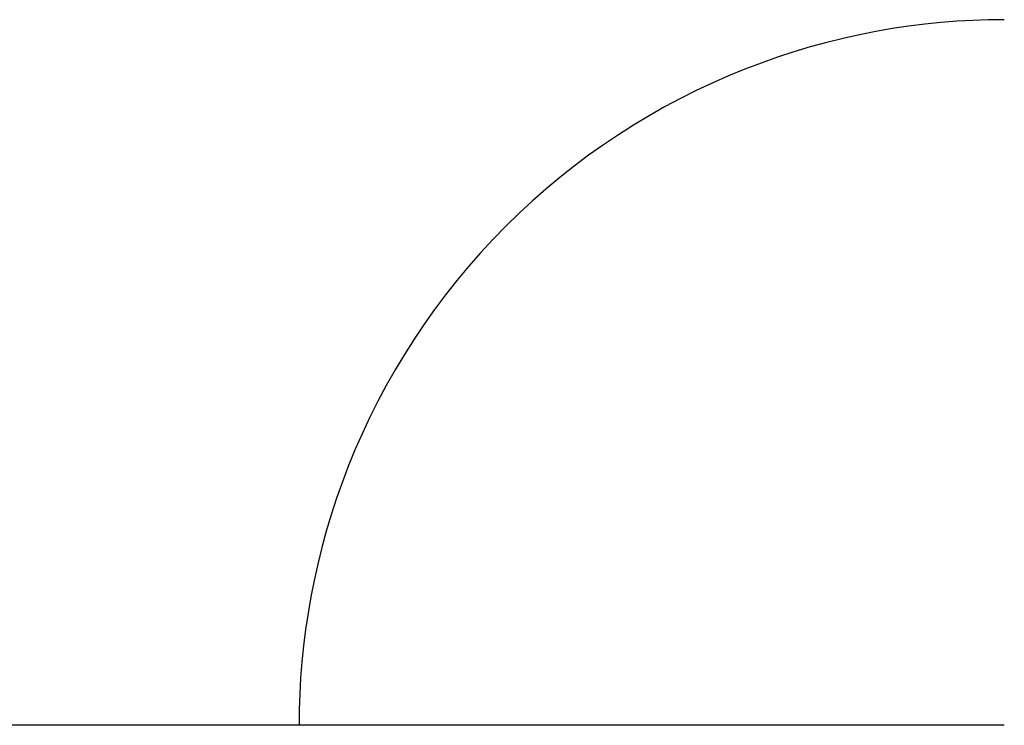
# Model space of a CAD drawing. Header units: millimetres. Extents: x -118 to 118, y -118 to 118.
# Tile 26 of 68: x -59 to 0, y 0 to 42. Entities that reach past the tile are written whole.
import ezdxf

# ---------------------------------------------------------------- set-up
doc = ezdxf.new("R2010")
doc.units = ezdxf.units.MM
doc.header["$MEASUREMENT"] = 0
doc.layers.add('Predefinito', color=5, linetype='Continuous')

msp = doc.modelspace()

# ---------------------------------------------------------------- linework, layer by layer
at = {"layer": 'Predefinito'}
msp.add_lwpolyline([(0, 42.081), (-0.934, 42.071), (-1.876, 42.039), (-2.825, 41.986), (-3.781, 41.911), (-4.743, 41.813), (-5.71, 41.692), (-6.682, 41.547), (-7.657, 41.379), (-8.635, 41.186), (-9.616, 40.968), (-10.597, 40.725), (-11.579, 40.457), (-12.56, 40.163), (-13.54, 39.844), (-14.517, 39.498), (-15.49, 39.127), (-16.459, 38.729), (-17.422, 38.305), (-18.379, 37.856), (-19.328, 37.38), (-20.268, 36.879), (-21.199, 36.352), (-22.119, 35.799), (-23.027, 35.222), (-23.923, 34.62), (-24.805, 33.993), (-25.672, 33.343), (-26.524, 32.67), (-27.359, 31.974), (-28.176, 31.256), (-28.976, 30.516), (-29.756, 29.756), (-30.516, 28.976), (-31.256, 28.176), (-31.974, 27.359), (-32.67, 26.524), (-33.343, 25.672), (-33.993, 24.805), (-34.62, 23.923), (-35.222, 23.027), (-35.799, 22.119), (-36.352, 21.199), (-36.879, 20.268), (-37.38, 19.328), (-37.856, 18.379), (-38.305, 17.422), (-38.729, 16.459), (-39.127, 15.49), (-39.498, 14.517), (-39.844, 13.54), (-40.163, 12.56), (-40.457, 11.579), (-40.725, 10.597), (-40.968, 9.616), (-41.186, 8.635), (-41.379, 7.657), (-41.547, 6.682), (-41.692, 5.71), (-41.813, 4.743), (-41.911, 3.781), (-41.986, 2.825), (-42.039, 1.876), (-42.071, 0.934), (-42.081, 0)], dxfattribs=at)
at = {"layer": 'Predefinito', "extrusion": (0, 1, 0)}
msp.add_lwpolyline([(0, -161), (8.635, -160.969), (18.69, -160.75), (24.209, -160.512), (30.034, -160.156), (36.149, -159.66), (42.536, -159), (49.18, -158.152), (56.065, -157.094), (63.173, -155.801), (70.489, -154.25), (77.996, -152.418), (85.678, -150.281), (93.518, -147.816), (97.492, -146.454), (101.5, -145)], dxfattribs=at)

doc.saveas('drawing.dxf')
